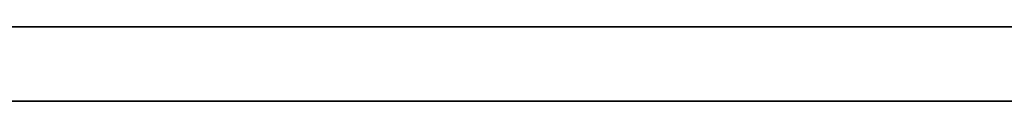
# Model space of a CAD drawing. Header units: millimetres. Extents: x -322 to 8072, y -96 to 57.
# Tile 147 of 256: x 4125 to 4151, y -2 to 0. Entities that reach past the tile are written whole.
import ezdxf

# ---------------------------------------------------------------- set-up
doc = ezdxf.new("R2010")
doc.units = ezdxf.units.MM
doc.layers.add('151', color=7, linetype='Continuous', true_color=0xffffff)

# ---------------------------------------------------------------- blocks, each defined once
blk = doc.blocks.new('UG_SURFACE_014')
at = {"layer": '151', "color": 252, "linetype": 'Continuous', "lineweight": 35}
for points in [[(4959, 0, 2017), (4041, 0, 2017), (4041, -26, 2017), (4959, -26, 2017)], [(4959, -2), (4041, -2), (4041, 0, 2), (4959, 0, 2)], [(4959, 0, 2), (4041, 0, 2), (4158, 0, 1412), (4500, 0, 1412)], [(4041, 0, 2), (4041, 0, 2017), (4158, 0, 1900), (4158, 0, 1412)], [(4842, 0, 1900), (4158, 0, 1900), (4041, 0, 2017), (4959, 0, 2017)]]:
    blk.add_3dface(points, dxfattribs=at)

msp = doc.modelspace()

# ---------------------------------------------------------------- linework, layer by layer
at = {"layer": '151', "color": 253, "linetype": 'Continuous', "lineweight": -3}
for p, q in [((4959, 0, 2017), (4041, 0, 2017)), ((4959, 0, 2), (4041, 0, 2)), ((4041, -2), (4959, -2))]:
    msp.add_line(p, q, dxfattribs=at)

# ---------------------------------------------------------------- block references
msp.add_blockref('UG_SURFACE_014', (0, 0), dxfattribs=at)

doc.saveas('drawing.dxf')
